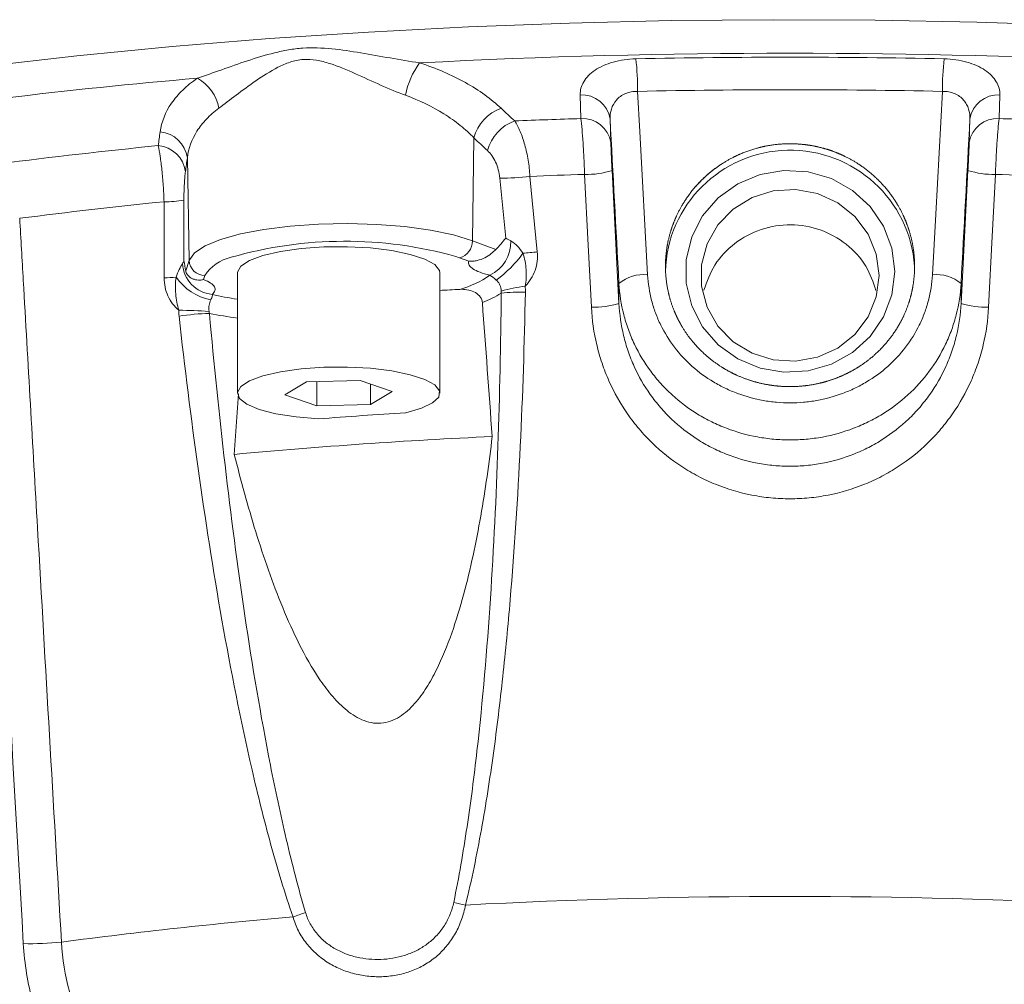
# Model space of a CAD drawing. Header units: millimetres. Extents: x 2 to 244, y -167 to 549.
# Tile 6 of 14: x 74 to 137, y 43 to 105. Entities that reach past the tile are written whole.
import ezdxf

# ---------------------------------------------------------------- set-up
doc = ezdxf.new("R2010")
doc.units = ezdxf.units.MM

msp = doc.modelspace()

# ---------------------------------------------------------------- linework, layer by layer
at = {"color": 7, "linetype": 'Continuous', "lineweight": 15}
for p, q in [((109.933, 98.458), (109.884, 99.971)), ((136.826, 99.971), (136.777, 98.458)), ((111.802, 98.433), (111.849, 96.919)), ((134.861, 96.919), (134.908, 98.433)), ((103.059, 97.214), (102.961, 90.61)), ((84.658, 95.938), (84.777, 89.349)), ((111.928, 95.124), (112.37, 86.589)), ((134.34, 86.589), (134.782, 95.124)), ((105.101, 90.776), (104.722, 94.634)), ((84.436, 93.227), (84.436, 89.343)), ((102.961, 90.61), (104.459, 90.056)), ((84.549, 88.676), (84.777, 89.349)), ((102.731, 89.295), (102.142, 89.512)), ((87.867, 88.549), (87.867, 80.821)), ((100.867, 80.821), (100.867, 88.549)), ((85.773, 88.377), (85.683, 88.113)), ((112.37, 86.589), (112.37, 87.872)), ((134.34, 86.589), (134.34, 87.872)), ((95.756, 81.643), (92.313, 81.543)), ((92.979, 81.562), (92.979, 80)), ((97.81, 80.921), (95.756, 81.643)), ((92.313, 81.543), (90.925, 80.722)), ((96.422, 81.409), (96.422, 80.099)), ((87.945, 80.784), (87.673, 76.891)), ((90.925, 80.722), (92.979, 80)), ((96.422, 80.099), (97.81, 80.921)), ((92.979, 80), (96.422, 80.099))]:
    msp.add_line(p, q, dxfattribs=at)
at = {"color": 8, "linetype": 'Continuous', "lineweight": 15}
msp.add_line((102.142, 89.512), (101.9, 89.598), dxfattribs=at)
at = {"color": 8, "linetype": 'Continuous', "lineweight": 15, "flags": 128}
msp.add_lwpolyline([(71.559, 101.795), (77.555, 102.479), (83.686, 103.079), (89.933, 103.591), (96.278, 104.015), (102.702, 104.35), (109.187, 104.594), (115.714, 104.747), (122.263, 104.808), (128.815, 104.778), (135.351, 104.655), (141.852, 104.441)], dxfattribs=at)
at = {"color": 7, "linetype": 'Continuous', "lineweight": 15, "flags": 128}
for points in [[(113.567, 100.206), (113.708, 97.631), (114.212, 88.421)], [(132.498, 88.421), (132.711, 92.31), (133.143, 100.206)], [(110.603, 86.335), (110.399, 90.316), (110.166, 94.87)], [(130.075, 88.64), (129.894, 87.143), (129.36, 85.727), (128.503, 84.467), (127.368, 83.433), (126.017, 82.68), (124.522, 82.247), (122.964, 82.16), (121.428, 82.421), (119.995, 83.018), (118.744, 83.918), (117.741, 85.073), (117.04, 86.42), (116.681, 87.886), (116.681, 89.393), (117.04, 90.86), (117.741, 92.207), (118.744, 93.361), (119.995, 94.261), (121.428, 94.858), (122.964, 95.12), (124.522, 95.032), (126.017, 94.6), (127.368, 93.846), (128.503, 92.812), (129.36, 91.553), (129.894, 90.137), (130.075, 88.64)], [(136.544, 94.87), (136.341, 90.889), (136.107, 86.335)], [(106.657, 94.746), (107.042, 90.781), (107.128, 89.894)], [(129.075, 88.381), (128.895, 87.007), (128.368, 85.719), (127.525, 84.599), (126.42, 83.716), (125.123, 83.126), (123.714, 82.867), (122.283, 82.954), (120.92, 83.382), (119.709, 84.124), (118.728, 85.133), (118.037, 86.347), (117.68, 87.689), (117.68, 89.073), (118.037, 90.415), (118.728, 91.629), (119.709, 92.638), (120.92, 93.38), (122.283, 93.808), (123.714, 93.895), (125.123, 93.636), (126.42, 93.046), (127.525, 92.163), (128.368, 91.043), (128.895, 89.755), (129.075, 88.381)], [(83.165, 88.233), (83.16, 92.224), (83.159, 93.116)], [(84.777, 89.349), (85.115, 89.827), (85.794, 90.281), (86.788, 90.694), (88.063, 91.052), (89.573, 91.341), (91.266, 91.553), (93.082, 91.679), (94.957, 91.715), (96.825, 91.659), (98.62, 91.515), (100.279, 91.286), (101.743, 90.98), (102.961, 90.61)], [(100.867, 88.549), (100.844, 88.692), (100.541, 89.075), (99.904, 89.43), (98.969, 89.737), (97.785, 89.98), (96.416, 90.145), (94.936, 90.225), (93.426, 90.213), (91.967, 90.112), (90.637, 89.926), (89.509, 89.666), (88.643, 89.346), (88.087, 88.982), (87.87, 88.595), (87.867, 88.549)], [(98.675, 79.561), (99.682, 79.853), (100.402, 80.196), (100.797, 80.574), (100.844, 80.965), (100.541, 81.348), (99.904, 81.702), (98.969, 82.009), (97.785, 82.252), (96.416, 82.418), (94.936, 82.497), (93.426, 82.486), (91.967, 82.385), (90.637, 82.199), (89.509, 81.939), (88.643, 81.618), (88.087, 81.255), (87.87, 80.868), (88.004, 80.478), (88.481, 80.107), (89.277, 79.775), (90.348, 79.499), (91.636, 79.295), (93.071, 79.173)]]:
    msp.add_lwpolyline(points, dxfattribs=at)
at = {"color": 7, "linetype": 'Continuous', "lineweight": 15}
for centre, radius, start, end in [((123.355, -354.749), 457.403, 87.01944, 92.98056), ((103.615, 99.042), 5.031, 143.48667, 169.60428), ((123.355, -357.55), 459.95, 88.76707, 91.23293), ((95.442, 100.305), 18.126, 359.68742, 6.29725), ((151.268, 100.305), 18.126, 173.70275, 180.31258), ((114.952, -247.146), 349.453, 94.867, 98.97057), ((84.026, 98.686), 2.684, 9.27683, 61.5761), ((109.995, 98.145), 1.83, 9.06839, 93.45356), ((123.355, -354.568), 454.88, 88.76707, 91.23293), ((136.716, 98.145), 1.83, 86.54644, 170.93161), ((105.718, 96.526), 2.747, 109.35966, 165.49878), ((106.59, 95.715), 2.746, 109.4437, 165.53718), ((123.082, -326.959), 425.62, 91.77037, 92.34379), ((110.042, 96.631), 1.83, 9.06185, 93.41619), ((136.668, 96.631), 1.83, 86.58381, 170.93815), ((123.628, -326.959), 425.62, 87.65621, 88.22963), ((82.751, 95.681), 1.925, 7.68003, 85.32243), ((116.41, -242.527), 340.907, 95.66033, 97.3867), ((82.626, 94.8), 1.924, 7.65, 85.21926), ((123.359, 88.422), 8.007, 3.97964, 178.43928), ((123.101, -321.285), 416.356, 91.78036, 92.26356), ((110.282, 100.299), 5.431, 268.77497, 287.64921), ((136.428, 100.299), 5.431, 252.35079, 271.22503), ((123.609, -321.285), 416.356, 87.73644, 88.21964), ((104.811, 109.851), 15.218, 269.66325, 276.96571), ((116.479, -237.667), 332.457, 95.75202, 97.35988), ((83.328, 98.582), 5.469, 268.2225, 281.68519), ((94.771, 64.173), 26.405, 74.33603, 106.05582), ((101.845, 90.588), 1.116, 285.43574, 1.09868), ((103.065, 90.524), 2.355, 295.57216, 1.76281), ((100.239, 94.004), 7.287, 305.73788, 324.8775), ((104.753, 111.214), 21.452, 273.86533, 276.35528), ((85.785, 89.386), 1.009, 182.10267, 269.31946), ((86.459, 89.271), 2.12, 183.69309, 264.13883), ((82.794, 104.991), 16.762, 271.26713, 273.90369), ((86.868, 90.33), 3.585, 215.12714, 258.51688), ((100.446, 93.61), 6.354, 285.50117, 304.90637), ((113.935, 85.99), 2.448, 83.49244, 129.72958), ((132.776, 85.99), 2.448, 50.27042, 96.50756), ((122.492, -298.314), 386.337, 93.01916, 93.20874), ((106.055, 75.736), 11.576, 88.4769, 96.17836), ((107.444, 78.29), 9.462, 96.68929, 106.14727), ((91.443, 109.974), 23.397, 257.15822, 261.20899), ((101.377, 92.662), 6.413, 290.26178, 302.35769), ((83.949, 54.052), 32.093, 86.25162, 89.71782), ((110.72, 91.787), 5.453, 268.77397, 287.61758), ((135.991, 91.787), 5.453, 252.38242, 271.22603), ((86.621, 69.344), 16.611, 91.88429, 98.65038), ((121.641, -292.196), 372.466, 93.5351, 94.39916), ((121.673, -293.41), 371.858, 92.68831, 95.24595), ((88.698, -10.635), 60.187, 76.72547, 77.4656), ((123.355, -341.345), 389.847, 86.93605, 93.06395), ((95.723, 36.237), 11.747, 107.21267, 111.37696), ((117.898, -265.9), 314.193, 94.83044, 97.55828), ((74.606, 64.574), 19.112, 268.55334, 275.90035)]:
    msp.add_arc(centre, radius, start, end, dxfattribs=at)
at = {"color": 8, "linetype": 'Continuous', "lineweight": 15}
for centre, radius, start, end in [((88.096, 86.826), 2.794, 102.99414, 146.27251), ((91.693, 113.382), 28.006, 258.42705, 262.14873)]:
    msp.add_arc(centre, radius, start, end, dxfattribs=at)
at = {"color": 7, "linetype": 'Continuous', "lineweight": 15}
for centre, major_axis, start_param, end_param in [((-9.92, 2311.988), (-197.006, 3631.412), 4.053182, 4.056856), ((256.63, 2311.988), (197.006, 3631.412), 2.22633, 2.230003)]:
    msp.add_ellipse(centre, major_axis=major_axis, ratio=0.000566, start_param=start_param, end_param=end_param, dxfattribs=at)
for points, knots in [([(85.304, 101.046), (85.808, 101.219), (86.329, 101.406), (87.402, 101.787), (87.955, 101.982), (89.085, 102.353), (89.661, 102.531), (90.547, 102.751), (90.845, 102.816), (91.452, 102.921), (91.76, 102.959), (92.684, 103.024), (93.309, 102.998), (94.553, 102.873), (95.175, 102.778), (96.428, 102.571), (97.054, 102.459), (98.31, 102.238), (98.941, 102.13), (99.571, 102.036)], [0, 0, 0, 0, 0.125, 0.125, 0.25, 0.25, 0.375, 0.375, 0.4375, 0.4375, 0.5, 0.5, 0.625, 0.625, 0.75, 0.75, 0.875, 0.875, 1, 1, 1, 1]), ([(98.666, 99.95), (98.133, 100.145), (97.594, 100.375), (96.522, 100.85), (95.987, 101.098), (94.901, 101.58), (94.36, 101.812), (93.529, 102.083), (93.247, 102.159), (92.671, 102.256), (92.384, 102.274), (91.812, 102.232), (91.523, 102.169), (90.981, 101.991), (90.723, 101.877), (89.974, 101.497), (89.507, 101.195), (88.612, 100.577), (88.19, 100.262), (87.396, 99.662), (87.024, 99.374), (86.675, 99.118)], [0, 0, 0, 0, 0.125, 0.125, 0.25, 0.25, 0.375, 0.375, 0.4375, 0.4375, 0.5, 0.5, 0.5625, 0.5625, 0.625, 0.625, 0.75, 0.75, 0.875, 0.875, 1, 1, 1, 1]), ([(99.571, 102.036), (100.648, 101.685), (101.624, 101.262), (102.948, 100.523), (103.366, 100.259), (104.134, 99.707), (104.486, 99.419), (104.808, 99.118)], [0, 0, 0, 0, 0.5, 0.5, 0.75, 0.75, 1, 1, 1, 1]), ([(109.884, 99.971), (109.875, 100.265), (109.948, 100.55), (110.27, 101.097), (110.511, 101.345), (110.996, 101.672), (111.174, 101.77), (111.563, 101.944), (111.776, 102.021), (112.226, 102.147), (112.461, 102.197), (112.948, 102.267), (113.202, 102.287), (113.458, 102.293)], [0, 0, 0, 0, 0.25, 0.25, 0.5, 0.5, 0.625, 0.625, 0.75, 0.75, 0.875, 0.875, 1, 1, 1, 1]), ([(133.252, 102.293), (133.508, 102.287), (133.757, 102.267), (134.243, 102.198), (134.482, 102.148), (134.93, 102.022), (135.14, 101.947), (135.532, 101.772), (135.713, 101.673), (136.194, 101.35), (136.44, 101.096), (136.679, 100.691), (136.739, 100.55), (136.814, 100.263), (136.831, 100.118), (136.826, 99.971)], [0, 0, 0, 0, 0.125, 0.125, 0.25, 0.25, 0.375, 0.375, 0.5, 0.5, 0.75, 0.75, 0.875, 0.875, 1, 1, 1, 1]), ([(82.907, 97.599), (82.997, 98.252), (83.241, 98.869), (83.842, 99.741), (84.083, 100.024), (84.638, 100.557), (84.952, 100.809), (85.304, 101.046)], [0, 0, 0, 0, 0.5, 0.5, 0.75, 0.75, 1, 1, 1, 1]), ([(103.059, 97.214), (102.791, 97.494), (102.496, 97.763), (101.855, 98.278), (101.505, 98.525), (100.395, 99.218), (99.575, 99.617), (98.666, 99.95)], [0, 0, 0, 0, 0.25, 0.25, 0.5, 0.5, 1, 1, 1, 1]), ([(113.567, 100.206), (113.428, 100.21), (113.29, 100.199), (113.028, 100.15), (112.903, 100.112), (112.548, 99.959), (112.357, 99.815), (112.056, 99.47), (111.951, 99.277), (111.819, 98.864), (111.793, 98.651), (111.802, 98.433)], [0, 0, 0, 0, 0.125, 0.125, 0.25, 0.25, 0.5, 0.5, 0.75, 0.75, 1, 1, 1, 1]), ([(134.908, 98.433), (134.917, 98.651), (134.89, 98.867), (134.791, 99.174), (134.749, 99.274), (134.642, 99.466), (134.577, 99.559), (134.353, 99.815), (134.157, 99.962), (133.808, 100.111), (133.681, 100.15), (133.419, 100.199), (133.282, 100.21), (133.143, 100.206)], [0, 0, 0, 0, 0.25, 0.25, 0.375, 0.375, 0.5, 0.5, 0.75, 0.75, 0.875, 0.875, 1, 1, 1, 1]), ([(86.675, 99.118), (86.378, 98.9), (86.113, 98.668), (85.646, 98.176), (85.443, 97.915), (84.938, 97.109), (84.734, 96.54), (84.658, 95.938)], [0, 0, 0, 0, 0.25, 0.25, 0.5, 0.5, 1, 1, 1, 1]), ([(105.676, 98.305), (105.803, 98.111), (105.921, 97.885), (106.086, 97.497), (106.138, 97.359), (106.237, 97.071), (106.283, 96.922), (106.368, 96.614), (106.408, 96.455), (106.479, 96.127), (106.512, 95.956), (106.595, 95.444), (106.635, 95.098), (106.657, 94.746)], [0, 0, 0, 0, 0.25, 0.25, 0.375, 0.375, 0.5, 0.5, 0.625, 0.625, 0.75, 0.75, 1, 1, 1, 1]), ([(110.166, 94.87), (110.153, 95.218), (110.138, 95.562), (110.113, 96.073), (110.103, 96.243), (110.084, 96.574), (110.075, 96.734), (110.044, 97.201), (110.022, 97.499), (109.978, 98.025), (109.956, 98.257), (109.933, 98.458)], [0, 0, 0, 0, 0.25, 0.25, 0.375, 0.375, 0.5, 0.5, 0.75, 0.75, 1, 1, 1, 1]), ([(136.777, 98.458), (136.755, 98.257), (136.732, 98.024), (136.699, 97.628), (136.688, 97.486), (136.666, 97.195), (136.656, 97.044), (136.625, 96.576), (136.606, 96.24), (136.572, 95.562), (136.557, 95.218), (136.544, 94.87)], [0, 0, 0, 0, 0.25, 0.25, 0.375, 0.375, 0.5, 0.5, 0.75, 0.75, 1, 1, 1, 1]), ([(111.849, 96.919), (111.852, 96.819), (111.856, 96.703), (111.867, 96.44), (111.873, 96.291), (111.887, 95.979), (111.894, 95.811), (111.911, 95.47), (111.919, 95.298), (111.928, 95.124)], [0, 0, 0, 0, 0.25, 0.25, 0.5, 0.5, 0.75, 0.75, 1, 1, 1, 1]), ([(117.109, 93.899), (117.824, 94.666), (118.213, 95.009), (118.844, 95.465), (119.062, 95.607), (119.514, 95.871), (119.749, 95.993), (120.462, 96.322), (120.954, 96.492), (121.97, 96.738), (122.498, 96.812), (123.541, 96.855), (124.062, 96.827), (124.842, 96.707), (125.102, 96.653), (125.609, 96.523), (126.107, 96.37), (126.588, 96.169), (127.059, 95.944), (127.292, 95.819), (127.966, 95.412), (128.382, 95.102), (129.15, 94.406), (129.504, 94.014), (130.121, 93.184), (130.386, 92.743), (130.717, 92.043), (130.817, 91.802), (130.991, 91.317), (131.065, 91.071), (131.251, 90.328), (131.325, 89.823), (131.37, 88.793), (131.341, 88.285), (131.222, 87.533), (131.17, 87.285), (131.039, 86.791), (130.961, 86.545), (130.691, 85.828), (130.465, 85.374), (129.922, 84.51), (129.602, 84.099), (128.896, 83.358), (128.508, 83.023), (127.871, 82.575), (127.65, 82.435), (127.198, 82.179), (126.736, 81.946), (126.253, 81.757), (125.759, 81.591), (125.506, 81.519), (124.738, 81.339), (124.221, 81.27), (123.439, 81.237), (123.177, 81.239), (122.65, 81.267), (122.387, 81.293), (121.612, 81.408), (121.107, 81.533), (120.368, 81.791), (120.123, 81.89), (119.649, 82.108), (119.42, 82.228), (118.751, 82.619), (118.333, 82.92), (117.555, 83.607), (117.206, 83.983), (116.745, 84.592), (116.601, 84.803), (116.334, 85.24), (116.21, 85.467), (115.878, 86.158), (115.706, 86.635), (115.459, 87.621), (115.384, 88.134), (115.34, 89.151), (115.369, 89.659), (115.49, 90.42), (115.543, 90.674), (115.674, 91.171), (115.751, 91.415), (116.019, 92.134), (116.246, 92.599), (116.794, 93.485), (117.109, 93.899), (117.824, 94.666)], [-0.03125, -0.03125, 0, 0, 0.03125, 0.03125, 0.046875, 0.046875, 0.0625, 0.0625, 0.09375, 0.09375, 0.125, 0.125, 0.15625, 0.15625, 0.171875, 0.171875, 0.1875, 0.203125, 0.203125, 0.21875, 0.21875, 0.25, 0.25, 0.28125, 0.28125, 0.3125, 0.3125, 0.328125, 0.328125, 0.34375, 0.34375, 0.375, 0.375, 0.40625, 0.40625, 0.421875, 0.421875, 0.4375, 0.4375, 0.46875, 0.46875, 0.5, 0.5, 0.53125, 0.53125, 0.546875, 0.546875, 0.5625, 0.578125, 0.578125, 0.59375, 0.59375, 0.625, 0.625, 0.640625, 0.640625, 0.65625, 0.65625, 0.6875, 0.6875, 0.703125, 0.703125, 0.71875, 0.71875, 0.75, 0.75, 0.78125, 0.78125, 0.796875, 0.796875, 0.8125, 0.8125, 0.84375, 0.84375, 0.875, 0.875, 0.90625, 0.90625, 0.921875, 0.921875, 0.9375, 0.9375, 0.96875, 0.96875, 1, 1, 1.03125, 1.03125]), ([(134.782, 95.124), (134.791, 95.298), (134.799, 95.47), (134.816, 95.81), (134.823, 95.978), (134.837, 96.29), (134.843, 96.438), (134.854, 96.702), (134.858, 96.819), (134.861, 96.919)], [0, 0, 0, 0, 0.25, 0.25, 0.5, 0.5, 0.75, 0.75, 1, 1, 1, 1]), ([(83.159, 93.116), (83.147, 93.468), (83.129, 93.815), (83.094, 94.33), (83.081, 94.501), (83.053, 94.832), (83.037, 94.993), (82.988, 95.462), (82.951, 95.758), (82.872, 96.283), (82.83, 96.518), (82.786, 96.717)], [0, 0, 0, 0, 0.25, 0.25, 0.375, 0.375, 0.5, 0.5, 0.75, 0.75, 1, 1, 1, 1]), ([(104.722, 94.634), (104.704, 94.815), (104.671, 94.993), (104.578, 95.339), (104.517, 95.505), (104.378, 95.81), (104.297, 95.952), (104.123, 96.201), (104.03, 96.309), (103.931, 96.401)], [0, 0, 0, 0, 0.25, 0.25, 0.5, 0.5, 0.75, 0.75, 1, 1, 1, 1]), ([(84.533, 95.056), (84.519, 94.956), (84.506, 94.839), (84.482, 94.577), (84.472, 94.429), (84.455, 94.112), (84.448, 93.942), (84.438, 93.589), (84.436, 93.409), (84.436, 93.227)], [0, 0, 0, 0, 0.25, 0.25, 0.5, 0.5, 0.75, 0.75, 1, 1, 1, 1]), ([(73.891, 92.051), (73.967, 90.725), (74.043, 89.398), (74.119, 88.072), (74.425, 82.767), (74.73, 77.462), (75.036, 72.157), (75.547, 63.292), (76.058, 54.427), (76.571, 45.562)], [0, 0, 0, 0, 0.004, 0.004, 0.004, 0.02, 0.02, 0.02, 0.04673558, 0.04673558, 0.04673558, 0.04673558]), ([(117.831, 87.437), (118.028, 87.993), (118.434, 89.143), (119.761, 90.519), (121.47, 91.436), (123.404, 91.741), (125.331, 91.405), (127.022, 90.461), (128.312, 89.085), (128.692, 87.954), (128.873, 87.418)], [0, 0, 0, 0, 0.119759, 0.247327, 0.375024, 0.502651, 0.630118, 0.757584, 0.885211, 1, 1, 1, 1]), ([(105.419, 90.596), (105.492, 90.562), (105.564, 90.517), (105.707, 90.408), (105.778, 90.344), (105.978, 90.136), (106.094, 89.98), (106.199, 89.811)], [0, 0, 0, 0, 0.25, 0.25, 0.5, 0.5, 1, 1, 1, 1]), ([(104.459, 90.056), (104.373, 89.976), (104.278, 89.879), (104.046, 89.688), (103.911, 89.595), (103.611, 89.442), (103.443, 89.38), (103.183, 89.322), (103.095, 89.308), (102.914, 89.293), (102.821, 89.291), (102.731, 89.295)], [0, 0, 0, 0, 0.25, 0.25, 0.5, 0.5, 0.75, 0.75, 0.875, 0.875, 1, 1, 1, 1]), ([(106.199, 89.811), (106.262, 89.641), (106.307, 89.467), (106.373, 89.116), (106.395, 88.939), (106.42, 88.581), (106.422, 88.4), (106.403, 88.042), (106.381, 87.864), (106.342, 87.687)], [0, 0, 0, 0, 0.25, 0.25, 0.5, 0.5, 0.75, 0.75, 1, 1, 1, 1]), ([(107.128, 89.894), (107.147, 89.692), (107.145, 89.492), (107.098, 89.092), (107.051, 88.892), (106.916, 88.513), (106.827, 88.332), (106.61, 87.987), (106.484, 87.83), (106.342, 87.687)], [0, 0, 0, 0, 0.25, 0.25, 0.5, 0.5, 0.75, 0.75, 1, 1, 1, 1]), ([(104.082, 88.399), (103.841, 88.456), (103.631, 88.518), (103.267, 88.654), (103.114, 88.728), (102.881, 88.882), (102.799, 88.963), (102.708, 89.128), (102.7, 89.211), (102.731, 89.295)], [0, 0, 0, 0, 0.25, 0.25, 0.5, 0.5, 0.75, 0.75, 1, 1, 1, 1]), ([(83.935, 88.267), (83.997, 88.447), (84.066, 88.616), (84.21, 88.921), (84.285, 89.052), (84.344, 89.135)], [0, 0, 0, 0, 0.5, 0.5, 1, 1, 1, 1]), ([(84.549, 88.676), (84.564, 88.602), (84.598, 88.514), (84.719, 88.348), (84.805, 88.27), (85.013, 88.152), (85.137, 88.11), (85.334, 88.084), (85.401, 88.081), (85.541, 88.088), (85.613, 88.097), (85.683, 88.113)], [0, 0, 0, 0, 0.25, 0.25, 0.5, 0.5, 0.75, 0.75, 0.875, 0.875, 1, 1, 1, 1]), ([(84.107, 86.145), (83.96, 86.269), (83.828, 86.408), (83.594, 86.716), (83.492, 86.887), (83.33, 87.246), (83.269, 87.434), (83.186, 87.828), (83.165, 88.029), (83.165, 88.233)], [0, 0, 0, 0, 0.25, 0.25, 0.5, 0.5, 0.75, 0.75, 1, 1, 1, 1]), ([(84.107, 86.145), (84.002, 86.486), (83.941, 86.839), (83.892, 87.377), (83.883, 87.556), (83.889, 87.913), (83.904, 88.091), (83.935, 88.267)], [0, 0, 0, 0, 0.5, 0.5, 0.75, 0.75, 1, 1, 1, 1]), ([(85.012, 88.158), (85.048, 88.143), (85.099, 88.123), (85.081, 88.133), (85.076, 88.136)], [0, 0, 0, 0, 0.720301, 1, 1, 1, 1]), ([(85.683, 88.113), (85.871, 88.044), (86.025, 87.971), (86.266, 87.816), (86.35, 87.736), (86.445, 87.573), (86.457, 87.488), (86.405, 87.323), (86.343, 87.242), (86.243, 87.162)], [0, 0, 0, 0, 0.25, 0.25, 0.5, 0.5, 0.75, 0.75, 1, 1, 1, 1]), ([(104.495, 88.089), (104.452, 88.129), (104.408, 88.165), (104.323, 88.229), (104.282, 88.259), (104.174, 88.334), (104.121, 88.37), (104.082, 88.399)], [0, 0, 0, 0, 0.25, 0.25, 0.5, 0.5, 1, 1, 1, 1]), ([(104.813, 87.378), (104.804, 87.515), (104.771, 87.646), (104.691, 87.829), (104.659, 87.886), (104.586, 87.994), (104.544, 88.044), (104.495, 88.089)], [0, 0, 0, 0, 0.5, 0.5, 0.75, 0.75, 1, 1, 1, 1]), ([(114.212, 88.421), (114.243, 87.857), (114.33, 87.307), (114.54, 86.5), (114.623, 86.235), (114.817, 85.71), (114.929, 85.45), (115.299, 84.695), (115.592, 84.221), (116.27, 83.332), (116.66, 82.913), (117.502, 82.165), (117.957, 81.832), (118.688, 81.394), (118.942, 81.258), (119.458, 81.011), (119.72, 80.9), (120.521, 80.602), (121.071, 80.452), (121.923, 80.299), (122.211, 80.261), (122.783, 80.211), (123.355, 80.186), (123.927, 80.211), (124.499, 80.261), (124.786, 80.299), (125.638, 80.452), (126.189, 80.602), (126.989, 80.9), (127.252, 81.011), (127.767, 81.258), (128.021, 81.394), (128.753, 81.832), (129.208, 82.164), (130.05, 82.912), (130.439, 83.331), (131.118, 84.221), (131.411, 84.694), (131.781, 85.449), (131.892, 85.71), (132.087, 86.234), (132.17, 86.5), (132.381, 87.307), (132.467, 87.857), (132.498, 88.421)], [0, 0, 0, 0, 0.0625, 0.0625, 0.09375, 0.09375, 0.125, 0.125, 0.1875, 0.1875, 0.25, 0.25, 0.3125, 0.3125, 0.34375, 0.34375, 0.375, 0.375, 0.4375, 0.4375, 0.46875, 0.46875, 0.5, 0.53125, 0.53125, 0.5625, 0.5625, 0.625, 0.625, 0.65625, 0.65625, 0.6875, 0.6875, 0.75, 0.75, 0.8125, 0.8125, 0.875, 0.875, 0.90625, 0.90625, 0.9375, 0.9375, 1, 1, 1, 1]), ([(102.144, 87.487), (102.301, 87.496), (102.457, 87.489), (102.763, 87.441), (102.915, 87.398), (103.192, 87.268), (103.321, 87.179), (103.47, 87.004), (103.511, 86.939), (103.573, 86.799), (103.592, 86.723), (103.598, 86.646)], [0, 0, 0, 0, 0.25, 0.25, 0.5, 0.5, 0.75, 0.75, 0.875, 0.875, 1, 1, 1, 1]), ([(106.363, 87.308), (106.3, 84.009), (106.193, 80.712), (105.876, 74.123), (105.665, 70.831), (105.247, 65.899), (105.09, 64.255), (104.734, 60.971), (104.535, 59.329), (104.083, 56.057), (103.829, 54.425), (103.244, 51.173), (102.914, 49.554), (102.518, 47.944)], [0, 0, 0, 0, 0.25, 0.25, 0.5, 0.5, 0.625, 0.625, 0.75, 0.75, 0.875, 0.875, 1, 1, 1, 1]), ([(134.34, 87.872), (134.303, 87.19), (134.201, 86.523), (133.951, 85.545), (133.852, 85.223), (133.622, 84.585), (133.49, 84.269), (133.051, 83.35), (132.702, 82.772), (131.894, 81.685), (131.429, 81.171), (130.42, 80.251), (129.875, 79.841), (128.995, 79.3), (128.689, 79.132), (128.068, 78.826), (127.751, 78.688), (126.785, 78.319), (126.12, 78.132), (125.088, 77.942), (124.74, 77.895), (124.047, 77.832), (123.355, 77.801), (122.662, 77.832), (121.969, 77.895), (121.621, 77.943), (120.59, 78.132), (119.924, 78.319), (118.958, 78.689), (118.642, 78.826), (118.019, 79.133), (117.714, 79.301), (116.835, 79.842), (116.29, 80.252), (115.533, 80.942), (115.29, 81.185), (114.83, 81.694), (114.614, 81.957), (114.008, 82.773), (113.659, 83.351), (113.22, 84.27), (113.088, 84.586), (112.858, 85.223), (112.759, 85.545), (112.51, 86.523), (112.407, 87.19), (112.37, 87.872)], [0, 0, 0, 0, 0.0625, 0.0625, 0.09375, 0.09375, 0.125, 0.125, 0.1875, 0.1875, 0.25, 0.25, 0.3125, 0.3125, 0.34375, 0.34375, 0.375, 0.375, 0.4375, 0.4375, 0.46875, 0.46875, 0.5, 0.53125, 0.53125, 0.5625, 0.5625, 0.625, 0.625, 0.65625, 0.65625, 0.6875, 0.6875, 0.75, 0.75, 0.78125, 0.78125, 0.8125, 0.8125, 0.875, 0.875, 0.90625, 0.90625, 0.9375, 0.9375, 1, 1, 1, 1]), ([(86.154, 86.817), (86.126, 86.767), (86.106, 86.712), (86.074, 86.597), (86.063, 86.537), (86.037, 86.347), (86.033, 86.213), (86.047, 86.077)], [0, 0, 0, 0, 0.25, 0.25, 0.5, 0.5, 1, 1, 1, 1]), ([(86.243, 87.162), (86.267, 87.131), (86.275, 87.092), (86.245, 86.979), (86.204, 86.906), (86.154, 86.817)], [0, 0, 0, 0, 0.5, 0.5, 1, 1, 1, 1]), ([(101.76, 48.118), (102.096, 49.728), (102.372, 51.345), (102.859, 54.587), (103.068, 56.212), (103.622, 61.097), (103.898, 64.365), (104.332, 70.898), (104.489, 74.165), (104.714, 80.704), (104.781, 83.974), (104.809, 87.245)], [0, 0, 0, 0, 0.125, 0.125, 0.25, 0.25, 0.5, 0.5, 0.75, 0.75, 1, 1, 1, 1]), ([(136.107, 86.335), (136.065, 85.513), (135.949, 84.708), (135.669, 83.525), (135.557, 83.135), (135.297, 82.364), (135.147, 81.98), (134.648, 80.86), (134.25, 80.155), (133.556, 79.157), (133.309, 78.834), (132.78, 78.21), (132.499, 77.91), (131.624, 77.06), (130.992, 76.553), (129.969, 75.884), (129.614, 75.676), (128.887, 75.295), (128.517, 75.124), (127.386, 74.665), (126.606, 74.432), (125.394, 74.195), (124.985, 74.136), (124.17, 74.057), (123.355, 74.018), (122.541, 74.057), (121.726, 74.136), (121.317, 74.195), (120.105, 74.432), (119.325, 74.665), (118.194, 75.123), (117.824, 75.295), (117.097, 75.675), (116.742, 75.884), (115.718, 76.553), (115.086, 77.059), (114.212, 77.909), (113.932, 78.209), (113.402, 78.834), (113.155, 79.156), (112.461, 80.154), (112.063, 80.859), (111.564, 81.977), (111.415, 82.361), (111.154, 83.133), (111.042, 83.524), (110.761, 84.707), (110.645, 85.513), (110.603, 86.335)], [0, 0, 0, 0, 0.0625, 0.0625, 0.09375, 0.09375, 0.125, 0.125, 0.1875, 0.1875, 0.21875, 0.21875, 0.25, 0.25, 0.3125, 0.3125, 0.34375, 0.34375, 0.375, 0.375, 0.4375, 0.4375, 0.46875, 0.46875, 0.5, 0.53125, 0.53125, 0.5625, 0.5625, 0.625, 0.625, 0.65625, 0.65625, 0.6875, 0.6875, 0.75, 0.75, 0.78125, 0.78125, 0.8125, 0.8125, 0.875, 0.875, 0.90625, 0.90625, 0.9375, 0.9375, 1, 1, 1, 1]), ([(112.37, 86.589), (112.406, 85.884), (112.507, 85.194), (112.751, 84.18), (112.848, 83.846), (113.074, 83.185), (113.205, 82.856), (113.638, 81.9), (113.983, 81.299), (114.585, 80.449), (114.8, 80.174), (115.259, 79.643), (115.501, 79.389), (116.258, 78.669), (116.803, 78.241), (117.685, 77.676), (117.991, 77.5), (118.616, 77.18), (118.934, 77.037), (119.905, 76.651), (120.574, 76.456), (121.611, 76.258), (121.962, 76.208), (122.658, 76.143), (123.355, 76.11), (124.052, 76.143), (124.75, 76.208), (125.1, 76.258), (126.137, 76.456), (126.806, 76.651), (127.777, 77.037), (128.095, 77.181), (128.72, 77.501), (129.026, 77.677), (129.907, 78.241), (130.453, 78.669), (131.21, 79.39), (131.452, 79.644), (131.911, 80.175), (132.125, 80.449), (132.727, 81.299), (133.073, 81.901), (133.507, 82.859), (133.637, 83.187), (133.863, 83.848), (133.96, 84.182), (134.204, 85.194), (134.304, 85.884), (134.34, 86.589)], [0, 0, 0, 0, 0.0625, 0.0625, 0.09375, 0.09375, 0.125, 0.125, 0.1875, 0.1875, 0.21875, 0.21875, 0.25, 0.25, 0.3125, 0.3125, 0.34375, 0.34375, 0.375, 0.375, 0.4375, 0.4375, 0.46875, 0.46875, 0.5, 0.53125, 0.53125, 0.5625, 0.5625, 0.625, 0.625, 0.65625, 0.65625, 0.6875, 0.6875, 0.75, 0.75, 0.78125, 0.78125, 0.8125, 0.8125, 0.875, 0.875, 0.90625, 0.90625, 0.9375, 0.9375, 1, 1, 1, 1]), ([(91.441, 47.176), (90.906, 48.727), (90.437, 50.295), (89.573, 53.448), (89.179, 55.034), (88.077, 59.811), (87.445, 63.022), (86.308, 69.475), (85.804, 72.718), (84.893, 79.229), (84.487, 82.494), (84.122, 85.766)], [0, 0, 0, 0, 0.125, 0.125, 0.25, 0.25, 0.5, 0.5, 0.75, 0.75, 1, 1, 1, 1]), ([(86.075, 85.946), (86.369, 82.696), (86.701, 79.45), (87.453, 72.974), (87.873, 69.745), (88.828, 63.314), (89.363, 60.11), (90.302, 55.335), (90.639, 53.748), (91.38, 50.59), (91.784, 49.018), (92.246, 47.458)], [0, 0, 0, 0, 0.25, 0.25, 0.5, 0.5, 0.75, 0.75, 0.875, 0.875, 1, 1, 1, 1]), ([(87.673, 76.891), (88.088, 75.217), (88.542, 73.556), (89.56, 70.269), (90.122, 68.643), (91.108, 66.253), (91.459, 65.469), (92.228, 63.94), (92.646, 63.194), (93.363, 62.127), (93.619, 61.779), (94.167, 61.124), (94.46, 60.815), (94.947, 60.4), (95.118, 60.269), (95.474, 60.036), (95.66, 59.933), (96.051, 59.764), (96.253, 59.699), (96.562, 59.641), (96.666, 59.628), (96.876, 59.616), (96.984, 59.618), (97.301, 59.643), (97.506, 59.688), (97.907, 59.83), (98.101, 59.926), (98.641, 60.264), (98.963, 60.56), (99.532, 61.2), (99.784, 61.548), (100.247, 62.28), (100.454, 62.658), (101.027, 63.809), (101.347, 64.603), (101.917, 66.221), (102.168, 67.046), (102.845, 69.545), (103.198, 71.23), (103.793, 74.62), (104.033, 76.326), (104.231, 78.039)], [0, 0, 0, 0, 0.125, 0.125, 0.25, 0.25, 0.3125, 0.3125, 0.375, 0.375, 0.40625, 0.40625, 0.4375, 0.4375, 0.453125, 0.453125, 0.46875, 0.46875, 0.484375, 0.484375, 0.492187, 0.492187, 0.5, 0.5, 0.515625, 0.515625, 0.53125, 0.53125, 0.5625, 0.5625, 0.59375, 0.59375, 0.625, 0.625, 0.6875, 0.6875, 0.75, 0.75, 0.875, 0.875, 1, 1, 1, 1]), ([(92.246, 47.458), (92.322, 47.203), (92.424, 46.96), (92.678, 46.497), (92.832, 46.275), (93.177, 45.872), (93.368, 45.689), (93.784, 45.358), (94.009, 45.211), (94.473, 44.959), (94.714, 44.854), (95.211, 44.679), (95.469, 44.609), (96.239, 44.457), (96.756, 44.427), (97.533, 44.48), (97.79, 44.515), (98.291, 44.618), (98.535, 44.685), (99.014, 44.854), (99.249, 44.956), (99.702, 45.199), (99.916, 45.336), (100.321, 45.647), (100.511, 45.82), (100.866, 46.206), (101.025, 46.415), (101.306, 46.862), (101.429, 47.102), (101.627, 47.598), (101.705, 47.854), (101.76, 48.118)], [0, 0, 0, 0, 0.0625, 0.0625, 0.125, 0.125, 0.1875, 0.1875, 0.25, 0.25, 0.3125, 0.3125, 0.375, 0.375, 0.5, 0.5, 0.5625, 0.5625, 0.625, 0.625, 0.6875, 0.6875, 0.75, 0.75, 0.8125, 0.8125, 0.875, 0.875, 0.9375, 0.9375, 1, 1, 1, 1]), ([(102.518, 47.944), (102.457, 47.626), (102.373, 47.317), (102.158, 46.715), (102.026, 46.42), (101.719, 45.868), (101.545, 45.608), (101.154, 45.121), (100.941, 44.9), (100.484, 44.5), (100.24, 44.322), (99.718, 44.005), (99.444, 43.87), (98.881, 43.646), (98.59, 43.556), (97.991, 43.422), (97.68, 43.376), (97.058, 43.333), (96.746, 43.335), (96.123, 43.384), (95.81, 43.432), (95.188, 43.577), (94.881, 43.673), (94.293, 43.911), (94.01, 44.053), (93.467, 44.384), (93.205, 44.576), (92.725, 44.999), (92.506, 45.23), (92.111, 45.734), (91.936, 46.007), (91.646, 46.573), (91.529, 46.868), (91.441, 47.176)], [0, 0, 0, 0, 0.0625, 0.0625, 0.125, 0.125, 0.1875, 0.1875, 0.25, 0.25, 0.3125, 0.3125, 0.375, 0.375, 0.4375, 0.4375, 0.5, 0.5, 0.5625, 0.5625, 0.625, 0.625, 0.6875, 0.6875, 0.75, 0.75, 0.8125, 0.8125, 0.875, 0.875, 0.9375, 0.9375, 1, 1, 1, 1]), ([(76.571, 45.562), (76.628, 44.479), (76.801, 43.421), (77.235, 41.872), (77.406, 41.375), (77.796, 40.422), (78.015, 39.966), (78.26, 39.53)], [0, 0, 0, 0, 0.5, 0.5, 0.75, 0.75, 1, 1, 1, 1]), ([(76.099, 38.222), (75.816, 38.747), (75.563, 39.296), (75.111, 40.442), (74.912, 41.04), (74.574, 42.28), (74.438, 42.907), (74.232, 44.176), (74.161, 44.818), (74.124, 45.467)], [0, 0, 0, 0, 0.25, 0.25, 0.5, 0.5, 0.75, 0.75, 1, 1, 1, 1])]:
    msp.add_open_spline(points, degree=3, knots=knots, dxfattribs=at)
for points in [[(104.808, 99.118), (105.097, 98.847), (105.387, 98.576), (105.676, 98.305)], [(82.786, 96.717), (82.827, 97.011), (82.867, 97.305), (82.907, 97.599)], [(103.931, 96.401), (103.64, 96.672), (103.349, 96.943), (103.059, 97.214)], [(84.658, 95.938), (84.616, 95.644), (84.575, 95.35), (84.533, 95.056)], [(74.124, 45.467), (73.236, 60.964), (72.35, 76.462), (71.465, 91.959)], [(104.459, 90.056), (104.685, 90.268), (104.894, 90.521), (105.101, 90.776)], [(105.101, 90.776), (105.194, 90.712), (105.3, 90.653), (105.419, 90.596)], [(84.344, 89.135), (84.392, 89.203), (84.423, 89.272), (84.436, 89.343)], [(84.549, 88.676), (84.51, 88.869), (84.473, 89.105), (84.436, 89.343)], [(104.809, 87.245), (104.814, 87.289), (104.816, 87.333), (104.813, 87.378)], [(106.342, 87.687), (106.358, 87.561), (106.365, 87.435), (106.363, 87.308)], [(104.231, 78.039), (104.024, 80.909), (103.813, 83.778), (103.598, 86.646)], [(84.122, 85.766), (84.108, 85.892), (84.103, 86.018), (84.107, 86.145)], [(86.047, 86.077), (86.051, 86.032), (86.061, 85.988), (86.075, 85.946)]]:
    msp.add_open_spline(points, degree=3, dxfattribs=at)

doc.saveas('drawing.dxf')
